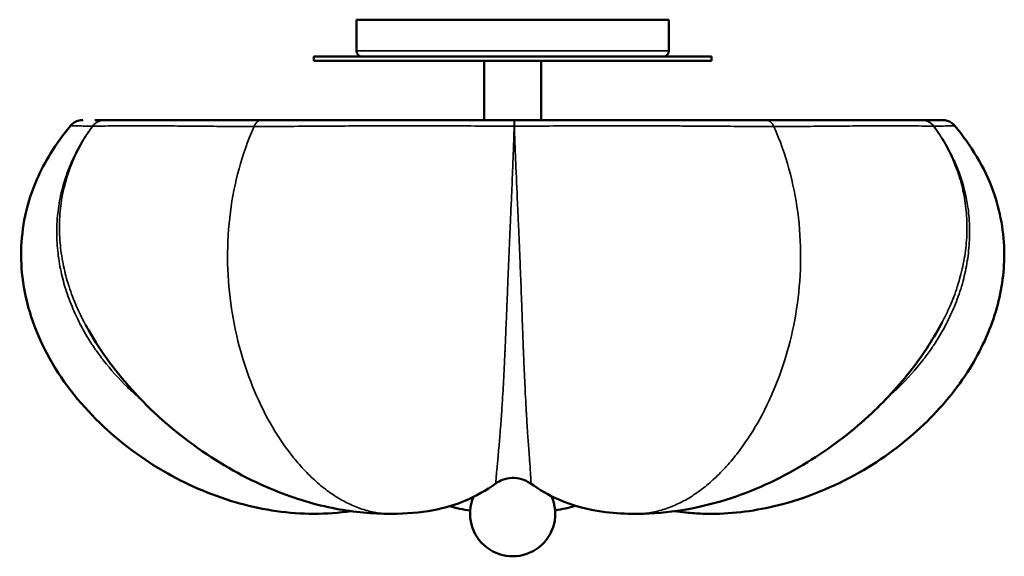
# Model space of a CAD drawing. Header units: millimetres. Extents: x 179 to 1124, y 460 to 1257.
# Tile 3 of 4: x 179 to 525, y 963 to 1152. Entities that reach past the tile are written whole.
import ezdxf

# ---------------------------------------------------------------- set-up
doc = ezdxf.new("R2010")
doc.units = ezdxf.units.MM
doc.header["$LTSCALE"] = 4
doc.layers.add('Widoczne (ISO)', color=7, linetype='Continuous', lineweight=50)
doc.layers.add('Widoczne wąskie (ISO)', color=7, linetype='Continuous', lineweight=35)

msp = doc.modelspace()

# ---------------------------------------------------------------- linework, layer by layer
at = {"layer": 'Widoczne (ISO)'}
for p, q in [((407.32, 1152.38), (297.32, 1152.38)), ((297.32, 1141.38), (297.32, 1152.38)), ((407.32, 1141.38), (407.32, 1152.38)), ((282.32, 1139.38), (422.32, 1139.38)), ((282.32, 1139.38), (282.32, 1137.88)), ((282.32, 1137.88), (422.32, 1137.88)), ((342.32, 1117.03), (342.32, 1137.88)), ((362.32, 1117.03), (362.32, 1137.88)), ((422.32, 1139.38), (422.32, 1137.88)), ((205.21, 1117.03), (208.55, 1117.03)), ((208.55, 1117.03), (208.6, 1117.03)), ((208.6, 1117.03), (263.85, 1117.03)), ((263.85, 1117.03), (352.78, 1117.03)), ((352.78, 1117.03), (352.93, 1117.03)), ((352.93, 1117.03), (441.65, 1117.03)), ((441.65, 1117.03), (496.37, 1117.03)), ((496.37, 1117.03), (496.42, 1117.03)), ((496.42, 1117.03), (503.74, 1117.03)), ((496.42, 1117.03), (503.74, 1117.03)), ((196.59, 1115), (196.59, 1115)), ((508.05, 1115), (508.05, 1115)), ((201.97, 1044.87), (201.97, 1044.87)), ((347.38, 1000.84), (347.38, 1000.84)), ((347.39, 1000.89), (347.39, 1000.89)), ((358, 1000.89), (358, 1000.89)), ((358.01, 1000.85), (358.01, 1000.85)), ((346.47, 989.16), (346.47, 989.16)), ((282.35, 978.43), (282.35, 978.43)), ((422.12, 978.43), (422.12, 978.43))]:
    msp.add_line(p, q, dxfattribs=at)
for centre, radius, start, end in [((299.32, 1141.38), 2, 180, 270), ((405.32, 1141.38), 2, 270, 0), ((352.32, 978.47), 15, 156.7939, 24.2582)]:
    msp.add_arc(centre, radius, start, end, dxfattribs=at)
for points, knots in [([(196.59, 1115), (196.97, 1115.47), (197.44, 1115.87), (198.47, 1116.51), (199.05, 1116.75), (199.93, 1116.95), (200.23, 1117), (200.61, 1117.02), (200.68, 1117.03), (200.79, 1117.03), (200.81, 1117.03), (200.85, 1117.03), (200.86, 1117.03), (200.88, 1117.03), (200.89, 1117.03), (200.9, 1117.03), (200.9, 1117.03), (200.9, 1117.03), (200.9, 1117.03), (200.9, 1117.03), (200.9, 1117.03), (200.9, 1117.03)], [0, 0, 0, 0, 0.1814691, 0.1814691, 0.3635194, 0.3635194, 0.4536518, 0.4536518, 0.4764171, 0.4764171, 0.4849526, 0.4849526, 0.4881534, 0.4881534, 0.4905539, 0.4905539, 0.4906939, 0.4906939, 0.4907639, 0.4907639, 0.4907744, 0.4907744, 0.4907744, 0.4907744]), ([(503.74, 1117.03), (504.01, 1117.03), (504.28, 1117.01), (504.81, 1116.93), (505.07, 1116.88), (506.37, 1116.49), (507.35, 1115.84), (508.05, 1115)], [0, 0, 0, 0, 0.0813541, 0.0813541, 0.1610195, 0.1610195, 0.4871231, 0.4871231, 0.4871231, 0.4871231]), ([(282.35, 978.43), (273.52, 978.43), (264.66, 979.74), (247.36, 984.53), (238.79, 988.13), (222.15, 997.49), (214.04, 1003.49), (199.61, 1017.49), (193.18, 1025.7), (183.94, 1043.04), (180.81, 1052.3), (178.72, 1069.85), (179.28, 1078.35), (183.11, 1092.99), (185.97, 1099.46), (191.7, 1108.71), (194.06, 1111.94), (196.59, 1115)], [0, 0, 0, 0, 2.657064, 2.657064, 5.439528, 5.439528, 8.475377, 8.475377, 11.58186, 11.58186, 14.443267, 14.443267, 16.916961, 16.916961, 18.986699, 18.986699, 20.188502, 20.188502, 20.188502, 20.188502]), ([(508.05, 1115), (513.67, 1108.22), (518.49, 1100.41), (524.05, 1084.97), (525.41, 1077.35), (525.44, 1063.05), (524.37, 1056.2), (520.33, 1042.64), (517.16, 1035.85), (508.78, 1022.37), (503.25, 1015.74), (490.27, 1003.35), (482.55, 997.65), (465.46, 987.91), (455.84, 983.95), (438.16, 979.51), (430.13, 978.43), (422.12, 978.43)], [0, 0, 0, 0, 2.664272, 2.664272, 4.922422, 4.922422, 6.973327, 6.973327, 9.206211, 9.206211, 11.801471, 11.801471, 14.689629, 14.689629, 17.795849, 17.795849, 20.206699, 20.206699, 20.206699, 20.206699]), ([(309.34, 978.43), (302.96, 978.43), (296.45, 979.03), (282.78, 981.61), (275.56, 983.8), (259.69, 990.23), (251.1, 994.92), (234.47, 1006.32), (226.36, 1013.3), (212.92, 1027.83), (207.3, 1035.55), (202.68, 1043.59), (202.32, 1044.23), (201.97, 1044.87)], [0, 0, 0, 0, 1.925779, 1.925779, 4.186744, 4.186744, 7.100627, 7.100627, 10.238948, 10.238948, 13.127075, 13.127075, 13.378806, 13.378806, 13.378806, 13.378806]), ([(503.6, 1045.93), (500.73, 1040.52), (497.14, 1034.87), (488.49, 1023.63), (483.26, 1017.97), (471.04, 1006.78), (463.78, 1001.31), (447.7, 991.41), (438.66, 987.08), (419.44, 980.7), (408.89, 978.74), (397.56, 978.44), (396.64, 978.43), (395.72, 978.43)], [0, 0, 0, 0, 2.11401, 2.11401, 4.418335, 4.418335, 7.104746, 7.104746, 10.093365, 10.093365, 13.224524, 13.224524, 13.502831, 13.502831, 13.502831, 13.502831]), ([(346.47, 989.16), (343.02, 986.73), (339.35, 984.59), (332.49, 981.75), (329.37, 980.79), (321.47, 979.06), (316.51, 978.57), (310.89, 978.44), (310.11, 978.43), (309.34, 978.43)], [0, 0, 0, 0, 1.322697, 1.322697, 2.322236, 2.322236, 3.781346, 3.781346, 4.015337, 4.015337, 4.015337, 4.015337]), ([(358.53, 989.16), (357.6, 989.81), (356.56, 990.32), (354.38, 990.96), (353.22, 991.1), (350.95, 991.01), (349.8, 990.77), (347.94, 990.06), (347.17, 989.65), (346.47, 989.16)], [0, 0, 0, 0, 0.340229, 0.340229, 0.681845, 0.681845, 1.023711, 1.023711, 1.281189, 1.281189, 1.281189, 1.281189]), ([(395.72, 978.43), (392.15, 978.43), (388.54, 978.61), (379.24, 979.76), (373.58, 981.2), (365.01, 984.98), (361.68, 986.96), (358.53, 989.16)], [0, 0, 0, 0, 1.076863, 1.076863, 2.812799, 2.812799, 4.024969, 4.024969, 4.024969, 4.024969]), ([(422.12, 978.43), (422.12, 978.43), (422.12, 978.43), (422.11, 978.43), (422.1, 978.43), (422.07, 978.43), (422.04, 978.43), (421.95, 978.43), (421.87, 978.43), (421.59, 978.43), (421.37, 978.43), (420.51, 978.44), (419.86, 978.46), (417.27, 978.54), (415.32, 978.66), (412.01, 978.98), (410.63, 979.14), (409.27, 979.34)], [0, 0, 0, 0, 0.0008, 0.0008, 0.0032, 0.0032, 0.0104, 0.0104, 0.032, 0.032, 0.096801, 0.096801, 0.291226, 0.291226, 0.875388, 0.875388, 1.291181, 1.291181, 1.291181, 1.291181])]:
    msp.add_open_spline(points, degree=3, knots=knots, dxfattribs=at)
for points in [[(358.53, 989.16), (358.53, 989.16), (358.53, 989.16), (358.53, 989.16)], [(374.48, 981.23), (372.14, 980.58), (369.73, 980.04), (367.27, 979.62)], [(295.43, 979.37), (291.12, 978.75), (286.71, 978.43), (282.35, 978.43)], [(337.35, 979.54), (334.89, 979.94), (332.46, 980.46), (330.1, 981.09)]]:
    msp.add_open_spline(points, degree=3, dxfattribs=at)
at = {"layer": 'Widoczne wąskie (ISO)'}
for p, q in [((297.32, 1141.38), (407.32, 1141.38)), ((203.44, 1113.53), (203.44, 1113.53)), ((193.3, 1087.72), (193.3, 1087.72)), ((358.07, 1000.01), (358.07, 1000.01)), ((358.12, 999.29), (358.12, 999.29)), ((346.88, 995.39), (346.88, 995.39)), ((358.5, 994.09), (358.5, 994.09))]:
    msp.add_line(p, q, dxfattribs=at)
for centre, major_axis, ratio, start_param, end_param in [((208.55, 1111.43), (0, 5.6), 0.948172, 0, 0.914055), ((208.6, 1111.43), (0, 5.6), 0.951702, 0, 0.914057), ((263.85, 1111.43), (0, 5.6), 0.584872, 0, 0.929718), ((352.78, 1111.43), (0, 5.6), 0.009203, 5.369128, 6.283185), ((352.93, 1111.43), (0, 5.6), 0.002096, 0, 0.914055), ((441.65, 1111.43), (0, 5.6), 0.59065, 5.353517, 6.283235), ((496.37, 1111.43), (0, 5.6), 0.95386, 5.369128, 6.283185), ((496.42, 1111.43), (0, 5.6), 0.950407, 5.369131, 6.283185), ((201.4, 1114.04), (-3.29, -0.74), 0.10131, 3.556469, 3.577087), ((352.88, 1114.04), (-4.56, 0), 0.177139, 4.704651, 4.725269), ((440.76, 1111.43), (0, 3.5), 0.58948, 5.991556, 5.991569), ((440.88, 1111.43), (0, 3.5), 0.580315, 5.991344, 5.991357), ((503.59, 1114.04), (3.28, -0.74), 0.099477, 2.715206, 2.735824)]:
    msp.add_ellipse(centre, major_axis=major_axis, ratio=ratio, start_param=start_param, end_param=end_param, dxfattribs=at)
for points, knots in [([(221.66, 1018.44), (220.35, 1019.56), (219.07, 1020.71), (217.82, 1021.89), (217.44, 1022.26), (217.06, 1022.62), (216.68, 1022.99), (213.65, 1025.95), (210.8, 1029.11), (208.16, 1032.5), (207.89, 1032.85), (207.63, 1033.19), (207.37, 1033.54), (206.9, 1034.16), (206.44, 1034.79), (205.99, 1035.42), (205.63, 1035.92), (205.28, 1036.42), (204.94, 1036.93), (204.6, 1037.43), (204.26, 1037.94), (203.93, 1038.45), (202.61, 1040.5), (201.37, 1042.6), (200.24, 1044.75), (200.12, 1044.98), (200, 1045.22), (199.87, 1045.45), (198.88, 1047.38), (197.97, 1049.35), (197.14, 1051.37), (196.21, 1053.63), (195.38, 1055.95), (194.66, 1058.33), (194.63, 1058.45), (194.59, 1058.58), (194.55, 1058.7), (194.24, 1059.77), (193.95, 1060.84), (193.69, 1061.92), (193.39, 1063.12), (193.13, 1064.32), (192.91, 1065.53), (192.45, 1067.95), (192.13, 1070.38), (191.95, 1072.83), (191.94, 1072.87), (191.94, 1072.91), (191.94, 1072.96), (191.76, 1075.37), (191.72, 1077.8), (191.83, 1080.25), (191.86, 1080.87), (191.89, 1081.49), (191.94, 1082.12), (191.98, 1082.75), (192.04, 1083.37), (192.11, 1084), (192.24, 1085.24), (192.4, 1086.48), (192.61, 1087.71), (192.61, 1087.72), (192.61, 1087.73), (192.62, 1087.74), (193.03, 1090.19), (193.58, 1092.59), (194.29, 1094.96), (194.64, 1096.14), (195.03, 1097.32), (195.46, 1098.49), (195.89, 1099.66), (196.35, 1100.82), (196.85, 1101.97), (196.94, 1102.18), (197.03, 1102.39), (197.13, 1102.59), (197.55, 1103.53), (197.99, 1104.45), (198.45, 1105.36), (199.02, 1106.47), (199.62, 1107.56), (200.24, 1108.64), (200.87, 1109.71), (201.53, 1110.77), (202.22, 1111.81), (202.9, 1112.84), (203.61, 1113.86), (204.35, 1114.85)], [0.1845736, 0.1845736, 0.1845736, 0.1845736, 0.1922811, 0.1922811, 0.1922811, 0.194628, 0.194628, 0.194628, 0.2135502, 0.2135502, 0.2135502, 0.2154641, 0.2154641, 0.2154641, 0.2188675, 0.2188675, 0.2188675, 0.2215262, 0.2215262, 0.2215262, 0.2241848, 0.2241848, 0.2241848, 0.2348194, 0.2348194, 0.2348194, 0.2359785, 0.2359785, 0.2359785, 0.245454, 0.245454, 0.245454, 0.2560886, 0.2560886, 0.2560886, 0.2566476, 0.2566476, 0.2566476, 0.2614059, 0.2614059, 0.2614059, 0.2667232, 0.2667232, 0.2667232, 0.2773577, 0.2773577, 0.2773577, 0.2775338, 0.2775338, 0.2775338, 0.2879923, 0.2879923, 0.2879923, 0.290651, 0.290651, 0.290651, 0.2933096, 0.2933096, 0.2933096, 0.2986269, 0.2986269, 0.2986269, 0.2986764, 0.2986764, 0.2986764, 0.3092615, 0.3092615, 0.3092615, 0.3145788, 0.3145788, 0.3145788, 0.3198961, 0.3198961, 0.3198961, 0.3208602, 0.3208602, 0.3208602, 0.3252133, 0.3252133, 0.3252133, 0.3305306, 0.3305306, 0.3305306, 0.3358479, 0.3358479, 0.3358479, 0.3411652, 0.3411652, 0.3411652, 0.3411652]), ([(204.37, 1114.85), (202.94, 1112.87), (201.61, 1110.81), (200.41, 1108.68), (199.81, 1107.61), (199.24, 1106.52), (198.7, 1105.42), (198.43, 1104.86), (198.17, 1104.3), (197.92, 1103.74), (197.75, 1103.36), (197.58, 1102.98), (197.42, 1102.59), (197.34, 1102.41), (197.26, 1102.22), (197.18, 1102.03), (195.3, 1097.46), (194.01, 1092.72), (193.32, 1087.82), (193.31, 1087.8), (193.31, 1087.77), (193.31, 1087.74), (193.14, 1086.54), (193.01, 1085.33), (192.91, 1084.11), (192.86, 1083.49), (192.82, 1082.86), (192.79, 1082.24), (192.76, 1081.61), (192.74, 1080.99), (192.73, 1080.37), (192.69, 1077.88), (192.79, 1075.41), (193.04, 1072.96), (193.04, 1072.95), (193.04, 1072.95), (193.04, 1072.95), (193.28, 1070.49), (193.67, 1068.06), (194.18, 1065.64), (194.67, 1063.31), (195.29, 1061), (196.02, 1058.7), (196.04, 1058.61), (196.07, 1058.53), (196.1, 1058.44), (196.87, 1056.05), (197.75, 1053.73), (198.74, 1051.47), (199.63, 1049.42), (200.6, 1047.41), (201.66, 1045.45), (201.76, 1045.26), (201.87, 1045.06), (201.97, 1044.87)], [0.0037785, 0.0037785, 0.0037785, 0.0037785, 0.0144652, 0.0144652, 0.0144652, 0.0198085, 0.0198085, 0.0198085, 0.0224802, 0.0224802, 0.0224802, 0.024281, 0.024281, 0.024281, 0.0251519, 0.0251519, 0.0251519, 0.0465253, 0.0465253, 0.0465253, 0.0466407, 0.0466407, 0.0466407, 0.0518686, 0.0518686, 0.0518686, 0.0545403, 0.0545403, 0.0545403, 0.0572119, 0.0572119, 0.0572119, 0.067888, 0.067888, 0.067888, 0.0678986, 0.0678986, 0.0678986, 0.0785853, 0.0785853, 0.0785853, 0.0888733, 0.0888733, 0.0888733, 0.089272, 0.089272, 0.089272, 0.0999587, 0.0999587, 0.0999587, 0.10964, 0.10964, 0.10964, 0.1106023, 0.1106023, 0.1106023, 0.1106023]), ([(204.35, 1114.85), (203.07, 1114.89), (201.96, 1114.92), (201, 1114.95), (200.04, 1114.97), (199.24, 1114.99), (198.59, 1115), (198.27, 1115.01), (197.98, 1115.02), (197.73, 1115.02), (197.67, 1115.02), (197.6, 1115.02), (197.54, 1115.02), (197.38, 1115.02), (197.23, 1115.02), (197.11, 1115.02), (196.78, 1115.02), (196.6, 1115.01), (196.59, 1115), (196.59, 1115), (196.59, 1115), (196.59, 1115)], [0.00000008, 0.00000008, 0.00000008, 0.00000008, 0.01741867, 0.01741867, 0.01741867, 0.03483734, 0.03483734, 0.03483734, 0.04354667, 0.04354667, 0.04354667, 0.04596333, 0.04596333, 0.04596333, 0.05225601, 0.05225601, 0.05225601, 0.06967468, 0.06967468, 0.06967468, 0.06986144, 0.06986144, 0.06986144, 0.06986144]), ([(261.23, 1114.78), (257.91, 1114.78), (254.7, 1114.79), (251.6, 1114.81), (248.5, 1114.83), (245.5, 1114.85), (242.62, 1114.88), (241.17, 1114.89), (239.76, 1114.9), (238.37, 1114.91), (237.76, 1114.92), (237.15, 1114.92), (236.56, 1114.93), (235.79, 1114.93), (235.03, 1114.94), (234.28, 1114.95), (231.61, 1114.97), (229.07, 1114.99), (226.66, 1115), (224.26, 1115.01), (221.98, 1115.02), (219.83, 1115.02), (219.05, 1115.02), (218.3, 1115.02), (217.56, 1115.02), (216.25, 1115.02), (215.01, 1115.01), (213.82, 1115), (211.96, 1114.99), (210.24, 1114.97), (208.66, 1114.95), (207.09, 1114.92), (205.66, 1114.89), (204.37, 1114.85)], [0, 0, 0, 0, 0.0174191, 0.0174191, 0.0174191, 0.0348383, 0.0348383, 0.0348383, 0.0435478, 0.0435478, 0.0435478, 0.0473593, 0.0473593, 0.0473593, 0.0522574, 0.0522574, 0.0522574, 0.0696765, 0.0696765, 0.0696765, 0.0870956, 0.0870956, 0.0870956, 0.0933735, 0.0933735, 0.0933735, 0.1045148, 0.1045148, 0.1045148, 0.1219339, 0.1219339, 0.1219339, 0.139353, 0.139353, 0.139353, 0.139353]), ([(309.34, 978.43), (308.21, 978.43), (305.44, 978.58), (301.06, 979.43), (296.23, 981.12), (291.5, 983.51), (286.9, 986.57), (282.46, 990.26), (278.2, 994.53), (272.8, 1000.95), (266.67, 1010.22), (260.51, 1023.04), (255.78, 1037.22), (252.72, 1052.44), (251.56, 1068.36), (252.8, 1089.33), (256.94, 1104.94), (261.23, 1114.78)], [0.2598276, 0.2598276, 0.2598276, 0.2598276, 0.28125, 0.3125, 0.34375, 0.375, 0.40625, 0.4375, 0.46875, 0.5, 0.5625, 0.625, 0.6875, 0.75, 0.8125, 0.875, 0.991119, 0.991119, 0.991119, 0.991119]), ([(352.82, 1114.85), (348.73, 1114.89), (344.66, 1114.92), (336.55, 1114.97), (332.51, 1114.99), (326.48, 1115.01), (324.48, 1115.02), (320.48, 1115.02), (318.48, 1115.02), (312.51, 1115.02), (308.58, 1115.01), (300.81, 1114.99), (296.98, 1114.97), (289.41, 1114.93), (285.7, 1114.9), (278.45, 1114.85), (274.89, 1114.83), (267.94, 1114.79), (264.55, 1114.78), (261.23, 1114.78)], [0, 0, 0, 0, 0.0174187, 0.0174187, 0.0348373, 0.0348373, 0.0435467, 0.0435467, 0.052256, 0.052256, 0.0696747, 0.0696747, 0.0870933, 0.0870933, 0.104512, 0.104512, 0.1219307, 0.1219307, 0.1393494, 0.1393494, 0.1393494, 0.1393494]), ([(346.47, 989.16), (346.45, 989.15), (346.44, 989.16), (346.43, 989.19), (346.43, 989.2), (346.42, 989.23), (346.42, 989.25), (346.41, 989.34), (346.41, 989.47), (346.41, 989.66), (346.41, 989.7), (346.41, 989.75), (346.41, 989.8), (346.42, 990.03), (346.44, 990.32), (346.46, 990.66), (346.46, 990.71), (346.47, 990.76), (346.47, 990.81), (346.49, 991.01), (346.5, 991.24), (346.52, 991.48), (346.54, 991.7), (346.56, 991.93), (346.58, 992.17), (346.59, 992.2), (346.59, 992.23), (346.59, 992.27), (346.64, 992.82), (346.7, 993.45), (346.76, 994.13), (346.76, 994.13), (346.76, 994.14), (346.76, 994.14), (346.83, 994.87), (346.91, 995.66), (346.99, 996.52), (347.06, 997.28), (347.13, 998.08), (347.21, 998.94), (347.22, 999.05), (347.23, 999.17), (347.24, 999.28), (347.33, 1000.25), (347.42, 1001.29), (347.52, 1002.39), (347.6, 1003.27), (347.67, 1004.19), (347.75, 1005.16), (347.77, 1005.39), (347.79, 1005.62), (347.81, 1005.85), (347.91, 1007.05), (348.01, 1008.32), (348.11, 1009.64), (348.18, 1010.66), (348.26, 1011.71), (348.34, 1012.81), (348.36, 1013.12), (348.38, 1013.44), (348.4, 1013.76), (348.43, 1014.15), (348.46, 1014.55), (348.48, 1014.95), (348.53, 1015.67), (348.58, 1016.42), (348.63, 1017.17), (348.73, 1018.69), (348.82, 1020.26), (348.92, 1021.89), (348.94, 1022.26), (348.96, 1022.62), (348.98, 1022.99), (349.15, 1025.95), (349.31, 1029.11), (349.47, 1032.5), (349.48, 1032.85), (349.5, 1033.19), (349.52, 1033.54), (349.55, 1034.16), (349.57, 1034.79), (349.6, 1035.42), (349.63, 1035.92), (349.65, 1036.42), (349.67, 1036.93), (349.69, 1037.43), (349.72, 1037.94), (349.74, 1038.45), (349.83, 1040.5), (349.91, 1042.6), (350, 1044.75), (350.01, 1044.98), (350.02, 1045.22), (350.03, 1045.45), (350.11, 1047.38), (350.19, 1049.35), (350.27, 1051.37), (350.36, 1053.63), (350.45, 1055.95), (350.55, 1058.33), (350.55, 1058.45), (350.56, 1058.58), (350.56, 1058.7), (350.6, 1059.77), (350.65, 1060.84), (350.69, 1061.92), (350.74, 1063.12), (350.79, 1064.32), (350.84, 1065.53), (350.94, 1067.95), (351.04, 1070.38), (351.15, 1072.83), (351.15, 1072.87), (351.15, 1072.91), (351.15, 1072.96), (351.26, 1075.37), (351.37, 1077.8), (351.48, 1080.25), (351.5, 1080.87), (351.53, 1081.49), (351.56, 1082.12), (351.59, 1082.75), (351.61, 1083.37), (351.64, 1084), (351.7, 1085.24), (351.75, 1086.48), (351.81, 1087.71), (351.81, 1087.72), (351.81, 1087.73), (351.81, 1087.74), (351.92, 1090.19), (352.02, 1092.59), (352.12, 1094.96), (352.17, 1096.14), (352.22, 1097.32), (352.27, 1098.49), (352.32, 1099.66), (352.36, 1100.82), (352.41, 1101.97), (352.42, 1102.18), (352.42, 1102.39), (352.43, 1102.59), (352.47, 1103.53), (352.5, 1104.45), (352.54, 1105.36), (352.58, 1106.47), (352.62, 1107.56), (352.65, 1108.64), (352.69, 1109.71), (352.72, 1110.77), (352.75, 1111.81), (352.78, 1112.84), (352.8, 1113.86), (352.82, 1114.85)], [0.0565125, 0.0565125, 0.0565125, 0.0565125, 0.0619282, 0.0619282, 0.0619282, 0.0646661, 0.0646661, 0.0646661, 0.07332, 0.07332, 0.07332, 0.0753007, 0.0753007, 0.0753007, 0.0846893, 0.0846893, 0.0846893, 0.0859353, 0.0859353, 0.0859353, 0.0912526, 0.0912526, 0.0912526, 0.0959663, 0.0959663, 0.0959663, 0.0965699, 0.0965699, 0.0965699, 0.1072044, 0.1072044, 0.1072044, 0.1072552, 0.1072552, 0.1072552, 0.1185365, 0.1185365, 0.1185365, 0.1284736, 0.1284736, 0.1284736, 0.1297597, 0.1297597, 0.1297597, 0.1408769, 0.1408769, 0.1408769, 0.1497428, 0.1497428, 0.1497428, 0.1518432, 0.1518432, 0.1518432, 0.1626901, 0.1626901, 0.1626901, 0.1710119, 0.1710119, 0.1710119, 0.1734148, 0.1734148, 0.1734148, 0.1763292, 0.1763292, 0.1763292, 0.1816465, 0.1816465, 0.1816465, 0.1922811, 0.1922811, 0.1922811, 0.194628, 0.194628, 0.194628, 0.2135502, 0.2135502, 0.2135502, 0.2154641, 0.2154641, 0.2154641, 0.2188675, 0.2188675, 0.2188675, 0.2215262, 0.2215262, 0.2215262, 0.2241848, 0.2241848, 0.2241848, 0.2348194, 0.2348194, 0.2348194, 0.2359785, 0.2359785, 0.2359785, 0.245454, 0.245454, 0.245454, 0.2560886, 0.2560886, 0.2560886, 0.2566476, 0.2566476, 0.2566476, 0.2614059, 0.2614059, 0.2614059, 0.2667232, 0.2667232, 0.2667232, 0.2773577, 0.2773577, 0.2773577, 0.2775338, 0.2775338, 0.2775338, 0.2879923, 0.2879923, 0.2879923, 0.290651, 0.290651, 0.290651, 0.2933096, 0.2933096, 0.2933096, 0.2986269, 0.2986269, 0.2986269, 0.2986764, 0.2986764, 0.2986764, 0.3092615, 0.3092615, 0.3092615, 0.3145788, 0.3145788, 0.3145788, 0.3198961, 0.3198961, 0.3198961, 0.3208602, 0.3208602, 0.3208602, 0.3252133, 0.3252133, 0.3252133, 0.3305306, 0.3305306, 0.3305306, 0.3358479, 0.3358479, 0.3358479, 0.3411652, 0.3411652, 0.3411652, 0.3411652]), ([(444.3, 1114.78), (441, 1114.78), (437.62, 1114.79), (434.16, 1114.81), (430.71, 1114.83), (427.18, 1114.85), (423.58, 1114.88), (420.97, 1114.89), (418.31, 1114.91), (415.62, 1114.93), (414.61, 1114.93), (413.59, 1114.94), (412.57, 1114.95), (410.7, 1114.96), (408.81, 1114.97), (406.9, 1114.98), (405.94, 1114.98), (404.98, 1114.99), (404.02, 1114.99), (403.05, 1114.99), (402.08, 1115), (401.11, 1115), (397.23, 1115.01), (393.3, 1115.02), (389.33, 1115.02), (387.86, 1115.02), (386.39, 1115.02), (384.91, 1115.02), (384.39, 1115.02), (383.87, 1115.02), (383.36, 1115.02), (381.36, 1115.02), (379.34, 1115.01), (377.32, 1115), (373.28, 1114.99), (369.23, 1114.97), (365.16, 1114.95), (361.09, 1114.92), (357.01, 1114.89), (352.92, 1114.85)], [0, 0, 0, 0, 0.0173477, 0.0173477, 0.0173477, 0.0346954, 0.0346954, 0.0346954, 0.0473124, 0.0473124, 0.0473124, 0.0520431, 0.0520431, 0.0520431, 0.0607169, 0.0607169, 0.0607169, 0.0650539, 0.0650539, 0.0650539, 0.0693908, 0.0693908, 0.0693908, 0.0867385, 0.0867385, 0.0867385, 0.0931732, 0.0931732, 0.0931732, 0.0954123, 0.0954123, 0.0954123, 0.1040862, 0.1040862, 0.1040862, 0.1214339, 0.1214339, 0.1214339, 0.1387816, 0.1387816, 0.1387816, 0.1387816]), ([(352.92, 1114.85), (352.97, 1112.87), (353.04, 1110.81), (353.12, 1108.68), (353.16, 1107.61), (353.2, 1106.52), (353.24, 1105.42), (353.27, 1104.86), (353.29, 1104.3), (353.31, 1103.74), (353.33, 1103.36), (353.35, 1102.98), (353.36, 1102.59), (353.37, 1102.41), (353.38, 1102.22), (353.39, 1102.03), (353.58, 1097.46), (353.79, 1092.72), (354.01, 1087.82), (354.02, 1087.8), (354.02, 1087.77), (354.02, 1087.74), (354.07, 1086.54), (354.13, 1085.33), (354.18, 1084.11), (354.21, 1083.49), (354.24, 1082.86), (354.27, 1082.24), (354.29, 1081.61), (354.32, 1080.99), (354.35, 1080.37), (354.46, 1077.88), (354.57, 1075.41), (354.68, 1072.96), (354.68, 1072.95), (354.68, 1072.95), (354.68, 1072.95), (354.78, 1070.49), (354.88, 1068.06), (354.98, 1065.64), (355.07, 1063.31), (355.16, 1061), (355.25, 1058.7), (355.25, 1058.61), (355.26, 1058.53), (355.26, 1058.44), (355.35, 1056.05), (355.43, 1053.73), (355.52, 1051.47), (355.59, 1049.42), (355.67, 1047.41), (355.74, 1045.45), (355.74, 1045.25), (355.75, 1045.05), (355.76, 1044.84), (355.84, 1042.69), (355.92, 1040.59), (356, 1038.54), (356.02, 1038.03), (356.04, 1037.52), (356.05, 1037.02), (356.07, 1036.51), (356.09, 1036.01), (356.11, 1035.51), (356.14, 1034.85), (356.17, 1034.19), (356.19, 1033.54), (356.21, 1033.22), (356.22, 1032.9), (356.23, 1032.59), (356.37, 1029.16), (356.52, 1025.97), (356.66, 1022.99), (356.68, 1022.64), (356.69, 1022.3), (356.71, 1021.96), (356.79, 1020.33), (356.87, 1018.75), (356.96, 1017.24), (357, 1016.48), (357.04, 1015.74), (357.08, 1015.01), (357.11, 1014.59), (357.13, 1014.17), (357.15, 1013.76), (357.17, 1013.46), (357.19, 1013.16), (357.21, 1012.86), (357.27, 1011.75), (357.34, 1010.68), (357.41, 1009.64), (357.49, 1008.32), (357.57, 1007.05), (357.65, 1005.85), (357.67, 1005.63), (357.68, 1005.42), (357.7, 1005.21), (357.77, 1004.22), (357.83, 1003.29), (357.9, 1002.39), (357.98, 1001.29), (358.05, 1000.25), (358.12, 999.28), (358.13, 999.18), (358.14, 999.08), (358.15, 998.98), (358.21, 998.11), (358.27, 997.29), (358.33, 996.52), (358.39, 995.67), (358.45, 994.88), (358.5, 994.16), (358.5, 994.15), (358.5, 994.15), (358.5, 994.14), (358.54, 993.46), (358.59, 992.84), (358.62, 992.29), (358.62, 992.25), (358.62, 992.21), (358.62, 992.17), (358.64, 991.94), (358.65, 991.71), (358.66, 991.5), (358.67, 991.26), (358.68, 991.03), (358.69, 990.82), (358.69, 990.77), (358.69, 990.72), (358.69, 990.66), (358.7, 990.32), (358.7, 990.04), (358.69, 989.81), (358.69, 989.76), (358.69, 989.71), (358.68, 989.66), (358.67, 989.48), (358.66, 989.34), (358.63, 989.26), (358.62, 989.23), (358.62, 989.21), (358.61, 989.19), (358.59, 989.15), (358.56, 989.14), (358.53, 989.16)], [0.0037785, 0.0037785, 0.0037785, 0.0037785, 0.0144652, 0.0144652, 0.0144652, 0.0198085, 0.0198085, 0.0198085, 0.0224802, 0.0224802, 0.0224802, 0.024281, 0.024281, 0.024281, 0.0251519, 0.0251519, 0.0251519, 0.0465253, 0.0465253, 0.0465253, 0.0466407, 0.0466407, 0.0466407, 0.0518686, 0.0518686, 0.0518686, 0.0545403, 0.0545403, 0.0545403, 0.0572119, 0.0572119, 0.0572119, 0.067888, 0.067888, 0.067888, 0.0678986, 0.0678986, 0.0678986, 0.0785853, 0.0785853, 0.0785853, 0.0888733, 0.0888733, 0.0888733, 0.089272, 0.089272, 0.089272, 0.0999587, 0.0999587, 0.0999587, 0.10964, 0.10964, 0.10964, 0.1106454, 0.1106454, 0.1106454, 0.1213321, 0.1213321, 0.1213321, 0.1240037, 0.1240037, 0.1240037, 0.1266754, 0.1266754, 0.1266754, 0.1302516, 0.1302516, 0.1302516, 0.1320188, 0.1320188, 0.1320188, 0.1511864, 0.1511864, 0.1511864, 0.1533921, 0.1533921, 0.1533921, 0.1640788, 0.1640788, 0.1640788, 0.1694222, 0.1694222, 0.1694222, 0.1725, 0.1725, 0.1725, 0.1747655, 0.1747655, 0.1747655, 0.1832758, 0.1832758, 0.1832758, 0.194174, 0.194174, 0.194174, 0.1961389, 0.1961389, 0.1961389, 0.2051921, 0.2051921, 0.2051921, 0.2163619, 0.2163619, 0.2163619, 0.2175122, 0.2175122, 0.2175122, 0.2276382, 0.2276382, 0.2276382, 0.2388856, 0.2388856, 0.2388856, 0.238973, 0.238973, 0.238973, 0.2495723, 0.2495723, 0.2495723, 0.2503154, 0.2503154, 0.2503154, 0.2549157, 0.2549157, 0.2549157, 0.260259, 0.260259, 0.260259, 0.2616458, 0.2616458, 0.2616458, 0.2709457, 0.2709457, 0.2709457, 0.2730689, 0.2730689, 0.2730689, 0.2816324, 0.2816324, 0.2816324, 0.2845147, 0.2845147, 0.2845147, 0.2908239, 0.2908239, 0.2908239, 0.2908239]), ([(395.72, 978.43), (396.86, 978.43), (399.66, 978.58), (404.08, 979.43), (408.96, 981.12), (413.73, 983.51), (418.38, 986.57), (422.86, 990.26), (427.17, 994.53), (432.61, 1000.95), (438.81, 1010.22), (445.03, 1023.04), (449.8, 1037.22), (452.89, 1052.44), (454.07, 1068.36), (452.81, 1089.33), (448.64, 1104.94), (444.3, 1114.78)], [0.2598276, 0.2598276, 0.2598276, 0.2598276, 0.28125, 0.3125, 0.34375, 0.375, 0.40625, 0.4375, 0.46875, 0.5, 0.5625, 0.625, 0.6875, 0.75, 0.8125, 0.875, 0.991119, 0.991119, 0.991119, 0.991119]), ([(500.6, 1114.85), (499.35, 1114.89), (497.94, 1114.92), (496.39, 1114.95), (494.85, 1114.97), (493.15, 1114.99), (491.32, 1115), (490.4, 1115.01), (489.45, 1115.02), (488.46, 1115.02), (488.18, 1115.02), (487.9, 1115.02), (487.62, 1115.02), (486.89, 1115.02), (486.15, 1115.02), (485.38, 1115.02), (483.25, 1115.02), (481, 1115.01), (478.61, 1115), (476.23, 1114.99), (473.71, 1114.97), (471.07, 1114.95), (470.32, 1114.94), (469.57, 1114.93), (468.82, 1114.93), (466.87, 1114.91), (464.86, 1114.89), (462.8, 1114.88), (459.93, 1114.85), (456.96, 1114.83), (453.87, 1114.81), (450.79, 1114.79), (447.6, 1114.78), (444.3, 1114.78)], [0, 0, 0, 0, 0.0174187, 0.0174187, 0.0174187, 0.0348373, 0.0348373, 0.0348373, 0.0435467, 0.0435467, 0.0435467, 0.0459633, 0.0459633, 0.0459633, 0.052256, 0.052256, 0.052256, 0.0696747, 0.0696747, 0.0696747, 0.0870933, 0.0870933, 0.0870933, 0.0919727, 0.0919727, 0.0919727, 0.104512, 0.104512, 0.104512, 0.1219307, 0.1219307, 0.1219307, 0.1393494, 0.1393494, 0.1393494, 0.1393494]), ([(500.63, 1114.85), (502.1, 1112.87), (503.46, 1110.81), (504.72, 1108.68), (505.34, 1107.61), (505.94, 1106.52), (506.5, 1105.42), (506.79, 1104.86), (507.06, 1104.3), (507.33, 1103.74), (507.51, 1103.36), (507.69, 1102.98), (507.86, 1102.59), (507.95, 1102.41), (508.03, 1102.22), (508.11, 1102.03), (510.12, 1097.46), (511.54, 1092.72), (512.37, 1087.82), (512.37, 1087.8), (512.38, 1087.77), (512.38, 1087.74), (512.58, 1086.54), (512.75, 1085.33), (512.88, 1084.11), (512.94, 1083.49), (513, 1082.86), (513.05, 1082.24), (513.09, 1081.61), (513.13, 1080.99), (513.16, 1080.37), (513.27, 1077.88), (513.23, 1075.41), (513.05, 1072.96), (513.05, 1072.95), (513.05, 1072.95), (513.05, 1072.95), (512.87, 1070.49), (512.55, 1068.06), (512.1, 1065.64), (511.67, 1063.31), (511.11, 1061), (510.43, 1058.7), (510.4, 1058.61), (510.38, 1058.53), (510.35, 1058.44), (509.64, 1056.05), (508.81, 1053.73), (507.88, 1051.47), (507.03, 1049.42), (506.1, 1047.41), (505.09, 1045.45), (504.99, 1045.25), (504.88, 1045.05), (504.77, 1044.84), (503.64, 1042.69), (502.41, 1040.59), (501.08, 1038.54), (500.75, 1038.03), (500.41, 1037.52), (500.07, 1037.02), (499.73, 1036.51), (499.38, 1036.01), (499.02, 1035.51), (498.55, 1034.85), (498.07, 1034.19), (497.58, 1033.54), (497.34, 1033.22), (497.09, 1032.9), (496.85, 1032.59), (494.18, 1029.16), (491.3, 1025.97), (488.24, 1022.99), (487.88, 1022.64), (487.53, 1022.3), (487.17, 1021.96), (486.22, 1021.07), (485.26, 1020.19), (484.28, 1019.33)], [0.0037785, 0.0037785, 0.0037785, 0.0037785, 0.0144652, 0.0144652, 0.0144652, 0.0198085, 0.0198085, 0.0198085, 0.0224802, 0.0224802, 0.0224802, 0.024281, 0.024281, 0.024281, 0.0251519, 0.0251519, 0.0251519, 0.0465253, 0.0465253, 0.0465253, 0.0466407, 0.0466407, 0.0466407, 0.0518686, 0.0518686, 0.0518686, 0.0545403, 0.0545403, 0.0545403, 0.0572119, 0.0572119, 0.0572119, 0.067888, 0.067888, 0.067888, 0.0678986, 0.0678986, 0.0678986, 0.0785853, 0.0785853, 0.0785853, 0.0888733, 0.0888733, 0.0888733, 0.089272, 0.089272, 0.089272, 0.0999587, 0.0999587, 0.0999587, 0.10964, 0.10964, 0.10964, 0.1106454, 0.1106454, 0.1106454, 0.1213321, 0.1213321, 0.1213321, 0.1240037, 0.1240037, 0.1240037, 0.1266754, 0.1266754, 0.1266754, 0.1302516, 0.1302516, 0.1302516, 0.1320188, 0.1320188, 0.1320188, 0.1511864, 0.1511864, 0.1511864, 0.1533921, 0.1533921, 0.1533921, 0.1592373, 0.1592373, 0.1592373, 0.1592373]), ([(503.6, 1045.93), (504.54, 1047.7), (505.42, 1049.52), (506.23, 1051.37), (507.22, 1053.63), (508.1, 1055.95), (508.88, 1058.33), (508.92, 1058.45), (508.96, 1058.58), (509, 1058.7), (509.34, 1059.77), (509.65, 1060.84), (509.94, 1061.92), (510.26, 1063.12), (510.55, 1064.32), (510.81, 1065.53), (511.33, 1067.95), (511.72, 1070.38), (511.96, 1072.83), (511.97, 1072.87), (511.97, 1072.91), (511.98, 1072.96), (512.22, 1075.37), (512.32, 1077.8), (512.29, 1080.25), (512.28, 1080.87), (512.26, 1081.49), (512.23, 1082.12), (512.2, 1082.75), (512.16, 1083.37), (512.11, 1084), (512.02, 1085.24), (511.88, 1086.48), (511.71, 1087.71), (511.71, 1087.72), (511.71, 1087.73), (511.7, 1087.74), (511.36, 1090.19), (510.87, 1092.59), (510.23, 1094.96), (509.9, 1096.14), (509.54, 1097.32), (509.15, 1098.49), (508.75, 1099.66), (508.31, 1100.82), (507.84, 1101.97), (507.75, 1102.18), (507.67, 1102.39), (507.58, 1102.59), (507.18, 1103.53), (506.76, 1104.45), (506.32, 1105.36), (505.78, 1106.47), (505.2, 1107.56), (504.6, 1108.64), (503.99, 1109.71), (503.35, 1110.77), (502.69, 1111.81), (502.02, 1112.84), (501.32, 1113.86), (500.6, 1114.85)], [0.2367503, 0.2367503, 0.2367503, 0.2367503, 0.245454, 0.245454, 0.245454, 0.2560886, 0.2560886, 0.2560886, 0.2566476, 0.2566476, 0.2566476, 0.2614059, 0.2614059, 0.2614059, 0.2667232, 0.2667232, 0.2667232, 0.2773577, 0.2773577, 0.2773577, 0.2775338, 0.2775338, 0.2775338, 0.2879923, 0.2879923, 0.2879923, 0.290651, 0.290651, 0.290651, 0.2933096, 0.2933096, 0.2933096, 0.2986269, 0.2986269, 0.2986269, 0.2986764, 0.2986764, 0.2986764, 0.3092615, 0.3092615, 0.3092615, 0.3145788, 0.3145788, 0.3145788, 0.3198961, 0.3198961, 0.3198961, 0.3208602, 0.3208602, 0.3208602, 0.3252133, 0.3252133, 0.3252133, 0.3305306, 0.3305306, 0.3305306, 0.3358479, 0.3358479, 0.3358479, 0.3411652, 0.3411652, 0.3411652, 0.3411652]), ([(508.05, 1115), (508.04, 1115.02), (507.89, 1115.02), (507.61, 1115.02), (507.5, 1115.02), (507.37, 1115.02), (507.21, 1115.02), (506.94, 1115.02), (506.61, 1115.01), (506.21, 1115), (505.59, 1114.99), (504.82, 1114.97), (503.89, 1114.95), (502.96, 1114.92), (501.88, 1114.89), (500.63, 1114.85)], [0.07100445, 0.07100445, 0.07100445, 0.07100445, 0.08709564, 0.08709564, 0.08709564, 0.09337349, 0.09337349, 0.09337349, 0.10451477, 0.10451477, 0.10451477, 0.1219339, 0.1219339, 0.1219339, 0.13935294, 0.13935294, 0.13935294, 0.13935294]), ([(295.11, 979.41), (294.38, 979.3), (290.99, 978.83), (286.72, 978.49), (283.19, 978.43), (282.35, 978.43)], [0.20999372, 0.20999372, 0.20999372, 0.20999372, 0.21875, 0.25, 0.25982705, 0.25982705, 0.25982705, 0.25982705]), ([(409.59, 979.38), (410.26, 979.28), (413.57, 978.83), (417.77, 978.49), (421.28, 978.43), (422.12, 978.43)], [0.21079875, 0.21079875, 0.21079875, 0.21079875, 0.21875, 0.25, 0.25982706, 0.25982706, 0.25982706, 0.25982706])]:
    msp.add_open_spline(points, degree=3, knots=knots, dxfattribs=at)

doc.saveas('drawing.dxf')
